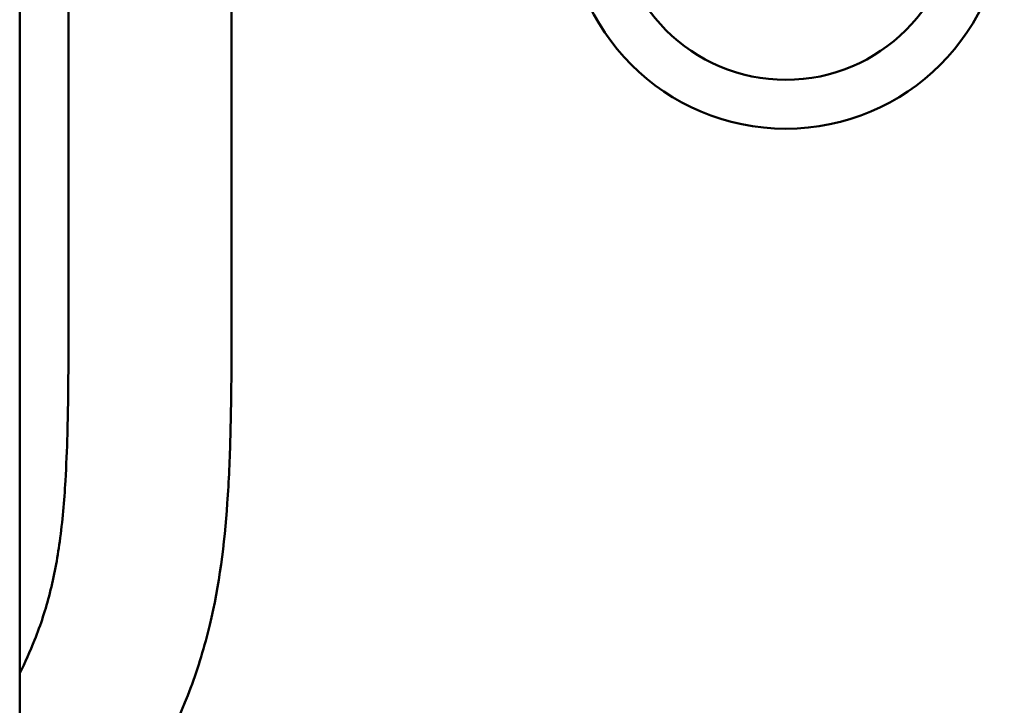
# Model space of a CAD drawing. Header units: millimetres. Extents: x 0 to 6049, y -120 to 1682.
# Tile 129 of 191: x 1230 to 1261, y 1071 to 1092. Entities that reach past the tile are written whole.
import ezdxf

# ---------------------------------------------------------------- set-up
doc = ezdxf.new("R2010")
doc.units = ezdxf.units.MM
doc.header["$LTSCALE"] = 2
doc.layers.add('Sichtbar (ISO)', color=7, linetype='Continuous', lineweight=50)

msp = doc.modelspace()

# ---------------------------------------------------------------- linework, layer by layer
at = {"layer": 'Sichtbar (ISO)'}
for p, q in [((1236.907, 1094.456), (1236.907, 1083.257)), ((1230.407, 1094.12), (1230.407, 1043.935)), ((1231.907, 1083.257), (1231.907, 1094.132))]:
    msp.add_line(p, q, dxfattribs=at)
for radius in [6.7, 5.2]:
    msp.add_arc((1253.907, 1095.37), radius, 180, 0, dxfattribs=at)
for points, knots in [([(1236.907, 1083.257), (1236.907, 1081.922), (1236.907, 1079.897), (1236.772, 1076.62), (1236.446, 1074.011), (1235.513, 1070.929), (1234.299, 1068.557), (1232.825, 1066.262), (1231.62, 1064.548), (1230.793, 1063.427), (1230.407, 1062.909)], [0, 0, 0, 0, 0.0635995, 0.0964043, 0.1562837, 0.1883996, 0.249265, 0.2826229, 0.3181967, 0.3489067, 0.3489067, 0.3489067, 0.3489067]), ([(1230.407, 1071.975), (1230.573, 1072.309), (1230.935, 1073.108), (1231.374, 1074.457), (1231.673, 1076.098), (1231.813, 1077.729), (1231.873, 1079.243), (1231.904, 1081.037), (1231.907, 1082.355), (1231.907, 1083.257)], [0.8174994, 0.8174994, 0.8174994, 0.8174994, 0.8352317, 0.8592736, 0.8848531, 0.9145683, 0.9372192, 0.9570244, 1, 1, 1, 1])]:
    msp.add_open_spline(points, degree=3, knots=knots, dxfattribs=at)

doc.saveas('drawing.dxf')
